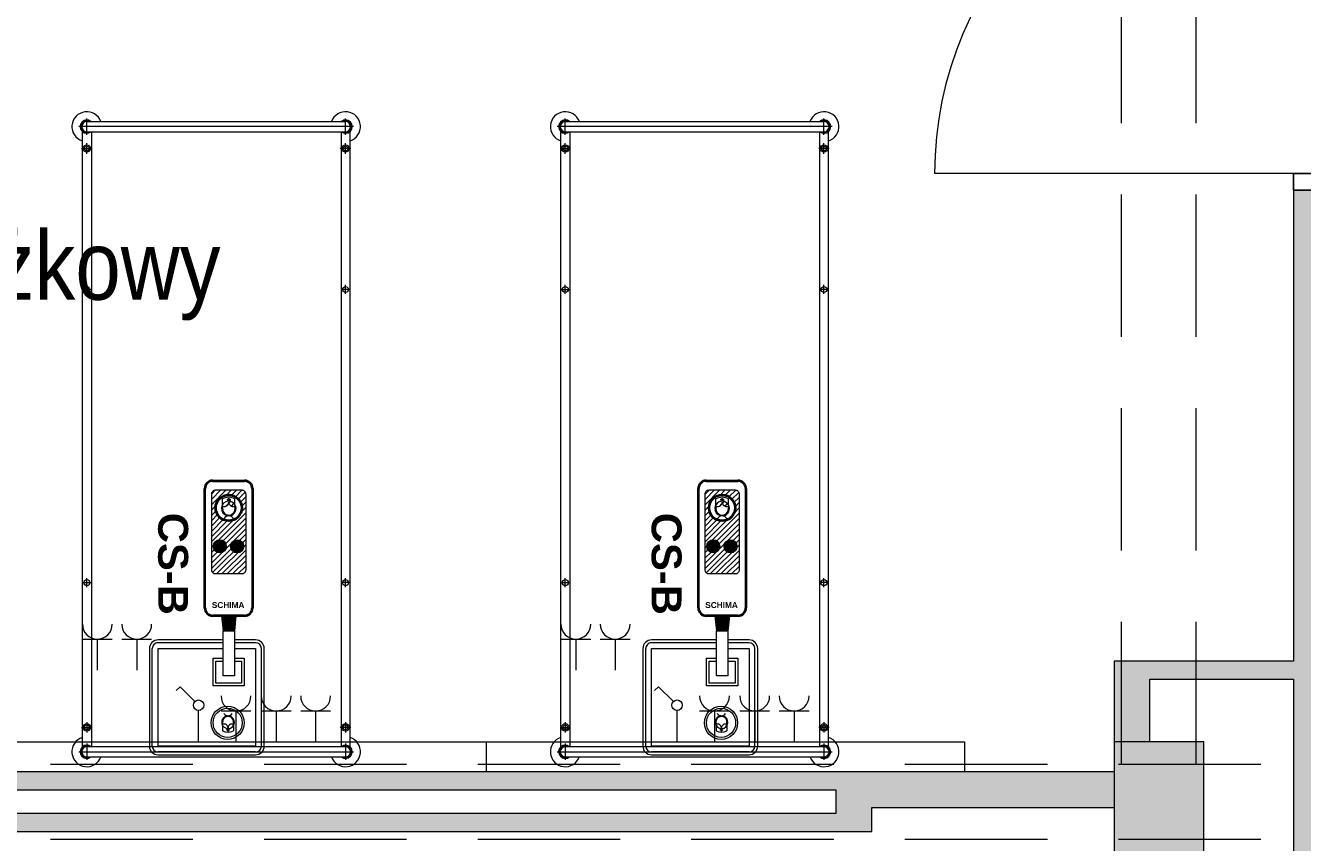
# Model space of a CAD drawing. Header units: centimetres. Extents: x -1316 to 21770, y -8842 to 3590.
# Tile 4 of 125: x -992 to -565, y 395 to 668. Entities that reach past the tile are written whole.
import ezdxf

# ---------------------------------------------------------------- set-up
doc = ezdxf.new("R2010")
doc.units = ezdxf.units.CM
doc.linetypes.add('Hidden', pattern=[71.4375, 47.625, -23.8125])
doc.linetypes.add('Ukryte', pattern=[71.438, 47.625, -23.813])
for name, color, linetype, lineweight in [('A-AREA-IDEN', 2, 'Continuous', 13), ('A-DETL-GENF', 92, 'Continuous', 9), ('A-DETL-HDLN', 90, 'Ukryte', 9), ('A-DETL-MEDM', 33, 'Continuous', 13), ('A-DOOR', 31, 'Continuous', 13), ('A-WALL', 113, 'Continuous', 13), ('A-WALL-PATT', 111, 'Continuous', 13), ('I-FURN', 30, 'Continuous', 9), ('PRZYW_Elementy_inst_przyw', 7, 'Continuous', 9), ('Q-SPCQ', 91, 'Continuous', 9), ('S-COLS', 52, 'Continuous', 13)]:
    doc.layers.add(name, color=color, linetype=linetype, lineweight=lineweight)
doc.styles.add('adam', font='arialbd.ttf')
doc.styles.add('Arial_11', font='arial.ttf', dxfattribs={"width": 0.85, "height": 23})

# ---------------------------------------------------------------- blocks, each defined once
blk = doc.blocks.new('M_Concrete-rengular-Column - 300 x 400mm-1794511-5_piętro III __10_50 m_ - stan projektowany')
at = {"layer": 'S-COLS', "lineweight": 9}
blk.add_hatch(color=254, dxfattribs=at).paths.add_polyline_path([(15, -20), (15, 20), (-15, 20), (-15, -20)], flags=0)
for p, q in [((15, 20), (-15, 20)), ((-15, 20), (-15, -20)), ((15, -20), (15, 20)), ((-15, -20), (15, -20))]:
    blk.add_line(p, q, dxfattribs=at)
blk = doc.blocks.new('łóżko 195x90 typ FAMED _102039_ - łóżko 195x90 typ FAMED _102039_-1233017-5_piętro III __10_50 m_ - stan projektowany')
at = {"layer": 'I-FURN'}
for p, q in [((-43.25, 101.53), (-43.25, 106.98)), ((43.25, 101.53), (43.25, 106.98)), ((45.97, 104.25), (-45.98, 104.25)), ((-44.75, -103.1), (-44.75, 102.61)), ((-43.25, 105.95), (43.25, 105.95)), ((-43.25, 102.55), (43.25, 102.55)), ((-41.75, 102.55), (-41.75, -103.1)), ((41.75, 102.61), (41.75, -103.05)), ((44.75, -103.1), (44.75, 102.61)), ((-43.25, 95.18), (-43.25, 98.68)), ((43.25, 95.18), (43.25, 98.68)), ((-45, 96.93), (-41.5, 96.93)), ((45, 96.93), (41.5, 96.93)), ((-43.25, 48.31), (-43.25, 51.31)), ((43.25, 48.31), (43.25, 51.31)), ((-44.75, 49.81), (-41.75, 49.81)), ((44.75, 49.81), (41.75, 49.81)), ((-43.25, -49.69), (-43.25, -46.69)), ((43.25, -49.69), (43.25, -46.69)), ((-44.75, -48.19), (-41.75, -48.19)), ((44.75, -48.19), (41.75, -48.19)), ((-45, -96.6), (-41.5, -96.6)), ((-43.25, -94.85), (-43.25, -98.35)), ((45, -96.6), (41.5, -96.6)), ((43.25, -94.85), (43.25, -98.35)), ((-43.25, -102.02), (-43.25, -107.47)), ((43.25, -102.02), (43.25, -107.47)), ((-45.98, -104.75), (45.97, -104.75)), ((-43.25, -103.05), (43.25, -103.05)), ((-43.25, -106.45), (43.25, -106.45))]:
    blk.add_line(p, q, dxfattribs=at)
for centre, radius in [((-43.25, 96.93), 1.25), ((-43.25, 96.93), 0.8), ((43.25, 96.93), 1.25), ((43.25, 96.93), 0.8), ((-43.25, 49.81), 1), ((43.25, 49.81), 1), ((-43.25, -48.19), 1), ((43.25, -48.19), 1), ((-43.25, -96.6), 1.25), ((-43.25, -96.6), 0.8), ((43.25, -96.6), 1.25), ((43.25, -96.6), 0.8)]:
    blk.add_circle(centre, radius, dxfattribs=at)
for centre, radius, start, end in [((-43.25, 104.25), 5, 19.8769, 252.5424), ((43.25, 104.25), 5, 287.4576, 160.1231), ((-43.25, 104.25), 2.23, 49.8221, 310.1779), ((-43.25, 104.25), 1.93, 62.0207, 297.9793), ((-43.25, 104.25), 1.7, 90, 270), ((43.25, 104.25), 2.23, 229.8221, 130.1779), ((43.25, 104.25), 1.93, 242.0207, 117.9793), ((43.25, 104.25), 1.7, 270, 90), ((-43.25, -104.75), 5, 107.4576, 340.1231), ((43.25, -104.75), 5, 199.8769, 72.5424), ((-43.25, -104.75), 2.23, 47.6113, 310.1779), ((-43.25, -104.75), 1.93, 62.0207, 297.9793), ((-43.25, -104.75), 1.7, 90, 270), ((43.25, -104.75), 2.23, 229.8221, 130.1779), ((43.25, -104.75), 1.93, 242.0207, 117.9793), ((43.25, -104.75), 1.7, 270, 90)]:
    blk.add_arc(centre, radius, start, end, dxfattribs=at)
blk = doc.blocks.new('Panel Gazowo Oswietleniowy 2 - Type 1-2423792-5_piętro III __10_50 m_ - stan projektowany')
at = {"layer": 'Q-SPCQ'}
for p, q in [((-112.5, 47.33), (-102.5, 47.33)), ((-107.5, 47.33), (-107.5, 37)), ((-99.33, 47.33), (-89.33, 47.33)), ((-94.33, 47.33), (-94.33, 37)), ((47.5, 47.33), (57.5, 47.33)), ((52.5, 47.33), (52.5, 37)), ((60.67, 47.33), (70.67, 47.33)), ((65.67, 47.33), (65.67, 37)), ((-79.82, 31.43), (-81.13, 30.12)), ((-74.88, 26.48), (-79.82, 31.43)), ((80.18, 31.43), (78.87, 30.12)), ((85.12, 26.48), (80.18, 31.43)), ((-73.64, 13), (-73.64, 23.5)), ((-66.13, 23.33), (-56.13, 23.33)), ((-61.13, 23.33), (-61.13, 13)), ((-52.67, 23.33), (-42.67, 23.33)), ((-47.67, 23.33), (-47.67, 13)), ((-39.5, 23.33), (-29.5, 23.33)), ((-34.5, 23.33), (-34.5, 13)), ((86.36, 13), (86.36, 23.5)), ((93.87, 23.33), (103.87, 23.33)), ((98.87, 23.33), (98.87, 13)), ((107.33, 23.33), (117.33, 23.33)), ((112.33, 23.33), (112.33, 13)), ((120.5, 23.33), (130.5, 23.33)), ((125.5, 23.33), (125.5, 13)), ((-157.5, 3), (-157.5, 13)), ((-157.5, 13), (182.5, 13)), ((182.5, 13), (182.5, 3))]:
    blk.add_line(p, q, dxfattribs=at)
for centre in [(-73.64, 25.25), (86.36, 25.25)]:
    blk.add_circle(centre, 1.75, dxfattribs=at)
for centre, end in [((-107.5, 52.33), 0), ((-94.33, 52.33), 0), ((52.5, 52.33), 0), ((65.67, 52.33), 0), ((-61.13, 28.33), 360), ((-47.67, 28.33), 360), ((-34.5, 28.33), 360), ((98.87, 28.33), 360), ((112.33, 28.33), 360), ((125.5, 28.33), 360)]:
    blk.add_arc(centre, 5, 180, end, dxfattribs=at)
blk = doc.blocks.new('DRZWI 1S - automatyczna etykieta - Drzwi 120-2386914-5_piętro III __10_50 m_ - stan projektowany')
at = {"layer": 'A-DETL-GENF'}
for p, q in [((-65.5, 3.5), (-60, 3.5)), ((-65.5, -6), (-65.5, 3.5)), ((-60, 3.5), (-60, -6)), ((60, 3.5), (65.5, 3.5)), ((60, -6), (60, 3.5)), ((65.5, 3.5), (65.5, -6)), ((-60, -6), (-65.5, -6)), ((65.5, -6), (60, -6))]:
    blk.add_line(p, q, dxfattribs=at)
at = {"layer": 'A-DETL-MEDM', "lineweight": 25}
for p, q in [((-65.5, -6), (-65.5, 3.5)), ((-65.5, 3.5), (-60, 3.5)), ((-60, 3.5), (-60, -6)), ((60, 3.5), (60, -6)), ((65.5, 3.5), (60, 3.5)), ((65.5, -6), (65.5, 3.5)), ((-60, -6), (-65.5, -6)), ((60, -6), (65.5, -6))]:
    blk.add_line(p, q, dxfattribs=at)
at = {"layer": 'A-DOOR'}
blk.add_line((60, -6), (60, -126), dxfattribs=at)
blk.add_arc((60, -6), 120, 180, 270, dxfattribs=at)
blk = doc.blocks.new('Ikona')
at = {"layer": 'PRZYW_Elementy_inst_przyw'}
h = blk.add_hatch(color=1, dxfattribs=at)
h.dxf.hatch_style = 1
h.paths.add_polyline_path([(-1065.97, 3801.31), (-1066.17, 3801.31), (-1066.17, 3801.08), (-1065.97, 3801.08)])
h.paths.add_polyline_path([(-1065.97, 3801.08), (-1066.17, 3801.08), (-1066.17, 3800.87), (-1065.97, 3800.87)])
h.paths.add_polyline_path([(-1065.74, 3801.08), (-1065.97, 3801.08), (-1065.97, 3800.87), (-1065.74, 3800.87)])
h.paths.add_polyline_path([(-1066.17, 3801.08), (-1066.41, 3801.08), (-1066.41, 3800.87), (-1066.17, 3800.87)])
h.paths.add_polyline_path([(-1065.97, 3800.87), (-1066.17, 3800.87), (-1066.17, 3800.64), (-1065.97, 3800.64)])
at = {"layer": 'PRZYW_Elementy_inst_przyw', "color": 1}
for p, q in [((-1067.65, 3799.71), (-1067.65, 3801.21)), ((-1064.49, 3799.71), (-1064.49, 3801.21))]:
    blk.add_line(p, q, dxfattribs=at)
for points in [[(-1065.74, 3801.08), (-1065.74, 3800.87), (-1066.41, 3800.87), (-1066.41, 3801.08)], [(-1066.17, 3801.31), (-1065.97, 3801.31), (-1065.97, 3800.64), (-1066.17, 3800.64)]]:
    blk.add_lwpolyline(points, close=True, dxfattribs=at)
for centre, radius, start, end in [((-1066.07, 3798.74), 1.85, 31.7978, 276.8309), ((-1066.07, 3798.03), 3.55, 63.5398, 116.4602), ((-1066.07, 3798.72), 1.65, 89.6447, 89.8927), ((-1066.06, 3798.68), 1.6, 156.7793, 23.2207), ((-1066.08, 3798.74), 1.86, 277.2029, 31.4258), ((-1066.07, 3795.45), 1.43, 32.8175, 147.1825)]:
    blk.add_arc(centre, radius, start, end, dxfattribs=at)
at = {"layer": 'PRZYW_Elementy_inst_przyw', "color": 1, "lineweight": 5}
for centre, start, end in [((-1067.2, 3800.4), 253.1892, 358.3615), ((-1064.92, 3800.4), 181.6385, 286.8108)]:
    blk.add_arc(centre, 1.14, start, end, dxfattribs=at)
blk = doc.blocks.new('CS-B')
at = {"layer": 'PRZYW_Elementy_inst_przyw', "lineweight": 5}
for color, points in [(252, [(-9.2, -41.4), (-5.42, -41.4), (-4.88, -46.5), (-9.75, -46.5)]), (256, [(-2.15, -69.7, 1), (-6.52, -69.7, 1)])]:
    blk.add_hatch(color=color, dxfattribs=at).paths.add_polyline_path(points)
h = blk.add_hatch(dxfattribs=at)
h.set_pattern_fill('ANSI31', color=252, scale=0.395406, angle=180, style=0)
h.set_pattern_definition([(225, (-523.8423, 9872.2787), (0.88771144, -0.88771144), [])])
h.paths.add_polyline_path([(-11.68, -60.46), (-2.94, -60.46, -0.414214), (-1.62, -61.77), (-1.62, -87.24, -0.414214), (-2.94, -88.55), (-11.68, -88.55, -0.414214), (-13, -87.24), (-13, -61.77, -0.414214)])
h.paths.add_polyline_path([(-2.96, -82.55, 1), (-11.66, -82.55, 1)], flags=16)
h.paths.add_polyline_path([(-2.15, -69.7, 1), (-6.52, -69.7, 1)], flags=16)
h.paths.add_polyline_path([(-9.41, -83.63, 1.700181), (-7.33, -79.89, 0.030049), (-7.62, -79.91, 0.544216)], flags=0)
h.paths.add_polyline_path([(-5.4, -83.1, 1.517175), (-9.28, -83.1, -0.49408), (-7.34, -84.49, -0.49408)], flags=0)
h.paths.add_polyline_path([(-7.77, -85.42), (-7.46, -85.42), (-7.46, -85.73), (-7.19, -85.73), (-7.19, -85.42), (-6.88, -85.42), (-6.88, -85.16), (-7.19, -85.16), (-7.19, -84.85), (-7.46, -84.85), (-7.46, -85.16), (-7.77, -85.16)], flags=0)
h = blk.add_hatch(color=256, dxfattribs=at)
edge = h.paths.add_edge_path()
edge.add_arc((-10.15, -69.7), 2.18, 0, 360)
at = {"layer": 'PRZYW_Elementy_inst_przyw'}
for p, q in [((16.32, 0), (-16.32, 0)), ((-19.2, -2.88), (-19.2, -22.6)), ((-18.24, -2.88), (-18.24, -22.35)), ((18.24, -2.88), (18.24, -35.52)), ((19.2, -35.52), (19.2, -2.88)), ((-19.2, -22.6), (-19.2, -35.52)), ((-18.24, -22.35), (-18.24, -35.52)), ((-16.32, -37.44), (-9.2, -37.44)), ((-16.32, -38.4), (-9.2, -38.4)), ((-5.42, -37.44), (16.32, -37.44)), ((-5.42, -38.4), (16.32, -38.4))]:
    blk.add_line(p, q, dxfattribs=at)
at = {"layer": 'PRZYW_Elementy_inst_przyw', "color": 0}
blk.add_line((-16.32, -0.96), (16.32, -0.96), dxfattribs=at)
at = {"layer": 'PRZYW_Elementy_inst_przyw', "color": 252}
for p, q in [((-9.75, -46.5), (-9.2, -41.4)), ((-5.91, -41.4), (-8.71, -41.4)), ((-4.88, -46.5), (-5.42, -41.4))]:
    blk.add_line(p, q, dxfattribs=at)
at = {"layer": 'PRZYW_Elementy_inst_przyw', "lineweight": 40}
for p, q in [((-12.6, -46.5), (-2.02, -46.5)), ((-15.24, -89), (-15.24, -49.13)), ((0.62, -49.13), (0.62, -89)), ((-2.02, -91.64), (-12.6, -91.64))]:
    blk.add_line(p, q, dxfattribs=at)
at = {"layer": 'PRZYW_Elementy_inst_przyw', "color": 7}
for points in [[(-16.32, -21.91), (-16.32, -2.88), (16.32, -2.88), (16.32, -35.52), (-5.42, -35.52)], [(-9.2, -35.52), (-16.32, -35.52), (-16.32, -21.91)]]:
    blk.add_lwpolyline(points, dxfattribs=at)
at = {"layer": 'PRZYW_Elementy_inst_przyw', "linetype": 'Continuous', "lineweight": 5}
blk.add_lwpolyline([(-9.2, -32.3), (-12.52, -32.3), (-12.52, -23.11), (-2.09, -23.11), (-2.09, -32.3), (-5.42, -32.3)], dxfattribs=at)
at = {"layer": 'PRZYW_Elementy_inst_przyw', "linetype": 'Hidden', "lineweight": 5}
blk.add_lwpolyline([(-9.2, -31.34), (-11.63, -31.34), (-11.63, -23.97), (-2.99, -23.97), (-2.99, -31.34), (-5.42, -31.34)], dxfattribs=at)
at = {"layer": 'PRZYW_Elementy_inst_przyw', "lineweight": 5}
blk.add_lwpolyline([(-9.2, -26.45), (-5.42, -26.45), (-5.42, -41.4), (-9.2, -41.4)], close=True, dxfattribs=at)
at = {"layer": 'PRZYW_Elementy_inst_przyw'}
blk.add_lwpolyline([(-2.94, -60.46, -0.414214), (-1.62, -61.77), (-1.62, -87.24, -0.414214), (-2.94, -88.55), (-11.68, -88.55, -0.414214), (-13, -87.24), (-13, -61.77, -0.414214), (-11.68, -60.46)], format="xyb", close=True, dxfattribs=at)
at = {"layer": 'PRZYW_Elementy_inst_przyw', "lineweight": 5}
for radius in [5.55, 4.87]:
    blk.add_circle((-6.96, -10.7), radius, dxfattribs=at)
at = {"layer": 'PRZYW_Elementy_inst_przyw'}
for centre in [(-10.15, -69.7), (-4.34, -69.7)]:
    blk.add_circle(centre, 2.18, dxfattribs=at)
at = {"layer": 'PRZYW_Elementy_inst_przyw', "lineweight": 40}
blk.add_circle((-7.31, -82.55), 4.35, dxfattribs=at)
at = {"layer": 'PRZYW_Elementy_inst_przyw'}
for centre, radius, start, end in [((-16.32, -2.88), 2.88, 90, 180), ((16.32, -2.88), 2.88, 0, 90), ((-16.32, -35.52), 2.88, 180, 270), ((-16.32, -35.52), 1.92, 180, 270), ((16.32, -35.52), 2.88, 270, 0), ((16.32, -35.52), 1.92, 270, 0)]:
    blk.add_arc(centre, radius, start, end, dxfattribs=at)
at = {"layer": 'PRZYW_Elementy_inst_przyw', "color": 0}
for centre, start, end in [((-16.32, -2.88), 90, 180), ((16.32, -2.88), 0, 90)]:
    blk.add_arc(centre, 1.92, start, end, dxfattribs=at)
at = {"layer": 'PRZYW_Elementy_inst_przyw', "lineweight": 40}
for centre, start, end in [((-12.6, -49.13), 90, 180), ((-2.02, -49.13), 0, 90), ((-12.6, -89), 180, 270), ((-2.02, -89), 270, 0)]:
    blk.add_arc(centre, 2.64, start, end, dxfattribs=at)
at = {"layer": 'PRZYW_Elementy_inst_przyw', "lineweight": 5, "xscale": 1.155937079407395, "yscale": 1.155937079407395, "zscale": 1.155937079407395}
blk.add_blockref('Ikona', (1225.21, -4402), dxfattribs=at)
at = {"layer": 'PRZYW_Elementy_inst_przyw', "lineweight": 5, "xscale": 1.318019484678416, "yscale": 1.318019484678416, "zscale": 1.318019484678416, "rotation": 180}
blk.add_blockref('Ikona', (-1412.43, 4924.47), dxfattribs=at)
at = {"layer": 'PRZYW_Elementy_inst_przyw', "insert": (-1.67, -51.05), "char_height": 3.295, "width": 10.5574, "attachment_point": 1, "rotation": 180, "style": 'adam'}
blk.add_mtext('{\\H0.6x;SCHIMA}', dxfattribs=at)
at = {"layer": 'PRZYW_Elementy_inst_przyw', "lineweight": 5, "insert": (6.26, -80.92), "char_height": 2.5, "width": 68.9633, "attachment_point": 1, "rotation": 90, "style": 'adam'}
blk.add_mtext('{\\H4x;CS-B}', dxfattribs=at)

msp = doc.modelspace()

# ---------------------------------------------------------------- hatches: boundary and pattern name
at = {"layer": 'A-WALL-PATT'}
h = msp.add_hatch(color=9, dxfattribs=at)
h.paths.add_polyline_path([(-567.62, 132.33), (-555.62, 132.33), (-555.62, 152.33), (-567.62, 152.33)], flags=0)
h.paths.add_polyline_path([(-558.12, 283.83), (-555.62, 283.83), (-555.62, 612.83), (-567.62, 612.83), (-567.62, 283.83)], flags=0)
h.paths.add_polyline_path([(-555.62, 743.83), (-555.62, 1032.83), (-567.62, 1032.83), (-567.62, 743.83), (-558.12, 743.83)], flags=0)
h.paths.add_polyline_path([(-555.62, 1163.83), (-555.62, 1383.33), (-567.62, 1383.33), (-567.62, 1163.83), (-558.12, 1163.83)], flags=0)
for points in [[(-625.32, 428.33), (-615.62, 428.33), (-615.62, 455.33), (-627.62, 455.33), (-627.62, 428.33)], [(-615.62, 449.33), (-567.62, 449.33), (-567.62, 455.33), (-615.62, 455.33)], [(-720.62, 412.33), (-720.62, 418.33), (-1197.62, 418.33), (-1197.62, 412.33), (-1083.22, 412.33)], [(-719.31, 406.33), (-627.62, 406.33), (-627.62, 418.33), (-720.62, 418.33), (-720.62, 406.33)], [(-720.62, 398.33), (-708.62, 398.33), (-708.62, 406.33), (-720.62, 406.33), (-720.62, 404.33)], [(-720.62, 398.33), (-720.62, 404.33), (-1197.62, 404.33), (-1197.62, 398.33), (-1083.22, 398.33)]]:
    msp.add_hatch(color=9, dxfattribs=at).paths.add_polyline_path(points, flags=0)

# ---------------------------------------------------------------- linework, layer by layer
at = {"layer": 'A-DETL-HDLN'}
for p, q in [((-625.12, 420.83), (-625.12, 2793.33)), ((-600.12, 420.83), (-600.12, 2793.33)), ((-1197.62, 420.83), (1172.38, 420.83)), ((-1197.62, 395.83), (1172.38, 395.83))]:
    msp.add_line(p, q, dxfattribs=at)
at = {"layer": 'A-WALL', "lineweight": 9}
for p, q in [((-567.62, 612.83), (-567.62, 455.33)), ((-627.62, 455.33), (-627.62, 428.33)), ((-567.62, 455.33), (-627.62, 455.33)), ((-615.62, 428.33), (-615.62, 449.33)), ((-615.62, 449.33), (-567.62, 449.33)), ((-567.62, 449.33), (-567.62, 367.33)), ((-627.62, 418.33), (-1197.62, 418.33)), ((-1197.62, 412.33), (-720.62, 412.33)), ((-720.62, 412.33), (-720.62, 404.33)), ((-708.62, 406.33), (-627.62, 406.33)), ((-708.62, 398.33), (-708.62, 406.33)), ((-720.62, 404.33), (-1197.62, 404.33)), ((-1197.62, 398.33), (-708.62, 398.33))]:
    msp.add_line(p, q, dxfattribs=at)

# ---------------------------------------------------------------- block references
at = {"layer": 'A-DOOR', "rotation": 269.9999999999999}
msp.add_blockref('DRZWI 1S - automatyczna etykieta - Drzwi 120-2386914-5_piętro III __10_50 m_ - stan projektowany', (-561.62, 678.33), dxfattribs=at)
at = {"layer": 'I-FURN'}
for p in [(-927.87, 529.77), (-767.87, 529.77)]:
    msp.add_blockref('łóżko 195x90 typ FAMED _102039_ - łóżko 195x90 typ FAMED _102039_-1233017-5_piętro III __10_50 m_ - stan projektowany', p, dxfattribs=at)
at = {"layer": 'PRZYW_Elementy_inst_przyw', "lineweight": 5, "rotation": 180}
for p in [(-931, 424), (-766, 424)]:
    msp.add_blockref('CS-B', p, dxfattribs=at)
at = {"layer": 'Q-SPCQ'}
for p in [(-1020.12, 415.33), (-860.12, 415.33)]:
    msp.add_blockref('Panel Gazowo Oswietleniowy 2 - Type 1-2423792-5_piętro III __10_50 m_ - stan projektowany', p, dxfattribs=at)
at = {"layer": 'S-COLS', "lineweight": 9}
msp.add_blockref('M_Concrete-rengular-Column - 300 x 400mm-1794511-5_piętro III __10_50 m_ - stan projektowany', (-612.62, 408.33), dxfattribs=at)

# ---------------------------------------------------------------- texts
at = {"layer": 'A-AREA-IDEN', "color": 0, "insert": (-1085.76, 539.92), "char_height": 23, "width": 156.91, "attachment_point": 7, "line_spacing_factor": 0.936439, "style": 'Arial_11'}
msp.add_mtext('\\pt84.99995,169.9999,255.00008,340.00003,424.99998,509.99993,595.00011,680.00006,765.00001,849.99996,934.99991,1020.00009,1105.00004,1189.99999,1274.99994,1359.99989,1445.00007,1530.00002,1614.99997,1699.99992,1785.0001,1870.00005,1955,2039.99995,2124.9999,2210.00008,2295.00003,2379.99998,2464.99993,2550.00011,2635.00006,2720.00001;Pok. łóżkowy\\P3os.', dxfattribs=at)

doc.saveas('drawing.dxf')
